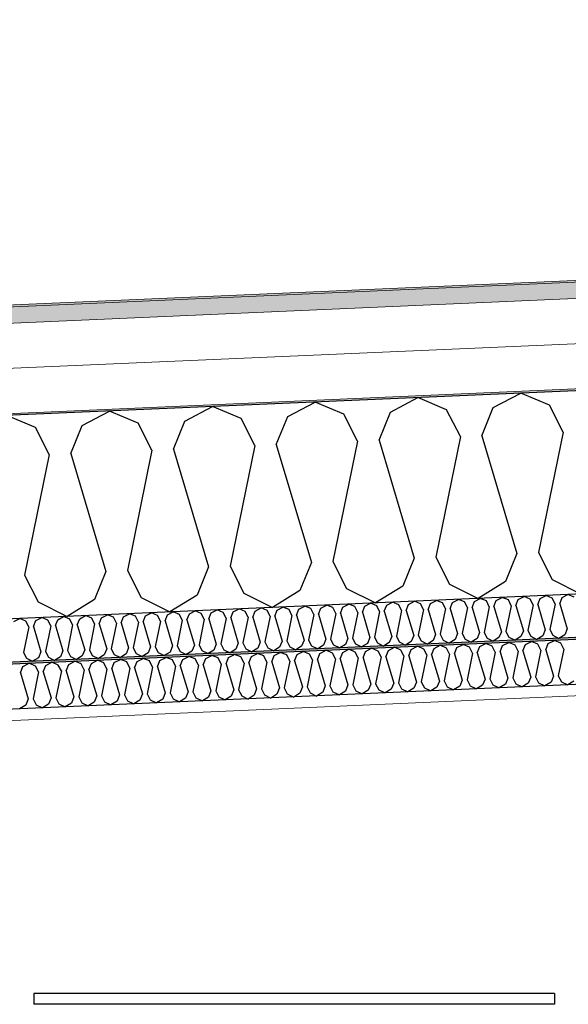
# Model space of a CAD drawing. Header units: millimetres. Extents: x -82116 to -59247, y -2070 to 13065.
# Tile 11 of 73: x -76047 to -75440, y 6214 to 7304. Entities that reach past the tile are written whole.
import ezdxf

# ---------------------------------------------------------------- set-up
doc = ezdxf.new("R2010")
doc.units = ezdxf.units.MM
doc.header["$LTSCALE"] = 0.5
doc.header["$MEASUREMENT"] = 0
doc.linetypes.add('PLINE', pattern=[0])
doc.layers.add('236- Innvendig kledning og overflate(Nye konstruksjoner)', color=7, linetype='Continuous', lineweight=0)
doc.layers.add('262- Taktekking(Nye konstruksjoner)', color=7, linetype='Continuous', lineweight=0)
for name, color, linetype in [('256- Faste himlinger og overflatebehandling (Skravur)(Nye konstruksjoner)', 7, 'Continuous'), ('256- Faste himlinger og overflatebehandling(Nye konstruksjoner)', 7, 'Continuous'), ('257- Systemhimlinger (Skravur)(Nye konstruksjoner)', 7, 'Continuous'), ('257- Systemhimlinger(Nye konstruksjoner)', 7, 'Continuous'), ('261- Primærkonstruksjon (tak)', 7, 'Continuous'), ('261- Primærkonstruksjon (tak) (Skravur)', 7, 'Continuous'), ('262- Taktekking (Skravur)(Nye konstruksjoner)', 7, 'Continuous')]:
    doc.layers.add(name, color=color, linetype=linetype)
pattern_1 = [(0, (0, 0), (0, 43.30127), [0, -25]), (0, (12.5, 21.65), (0, 43.30127), [0, -25])]

# ---------------------------------------------------------------- blocks, each defined once
blk = doc.blocks.new('*X7')
at = {"layer": '261- Primærkonstruksjon (tak) (Skravur)', "linetype": 'PLINE'}
for p, q in [((-75523, 6874.4), (-75492.6, 6890.4)), ((-75460.9, 6877.1), (-75492.6, 6890.4)), ((-75750.4, 6864.4), (-75720, 6880.5)), ((-75688.3, 6867.2), (-75720, 6880.5)), ((-75636.7, 6869.4), (-75606.3, 6885.5)), ((-75574.6, 6872.1), (-75606.3, 6885.5)), ((-75445.7, 6847.2), (-75460.9, 6877.1)), ((-76029.5, 6852.3), (-76061.1, 6865.6)), ((-75977.8, 6854.5), (-75947.4, 6870.6)), ((-75915.7, 6857.2), (-75947.4, 6870.6)), ((-75864.1, 6859.5), (-75833.7, 6875.5)), ((-75802, 6862.2), (-75833.7, 6875.5)), ((-75673.1, 6837.3), (-75688.3, 6867.2)), ((-75649.2, 6838.3), (-75636.7, 6869.4)), ((-75559.4, 6842.3), (-75574.6, 6872.1)), ((-75535.5, 6843.3), (-75523, 6874.4)), ((-75990.4, 6823.5), (-75977.8, 6854.5)), ((-75900.6, 6827.4), (-75915.7, 6857.2)), ((-75876.7, 6828.4), (-75864.1, 6859.5)), ((-75786.8, 6832.3), (-75802, 6862.2)), ((-75763, 6833.4), (-75750.4, 6864.4)), ((-76014.3, 6822.4), (-76029.5, 6852.3)), ((-75445.7, 6847.2), (-75472.9, 6713.9)), ((-75763, 6833.4), (-75724.2, 6703)), ((-75673.1, 6837.3), (-75700.3, 6704)), ((-75649.2, 6838.3), (-75610.5, 6707.9)), ((-75559.4, 6842.3), (-75586.6, 6709)), ((-75535.5, 6843.3), (-75496.8, 6712.9)), ((-76014.3, 6822.4), (-76041.5, 6689.1)), ((-75990.4, 6823.5), (-75951.7, 6693)), ((-75900.6, 6827.4), (-75927.8, 6694.1)), ((-75876.7, 6828.4), (-75837.9, 6698)), ((-75786.8, 6832.3), (-75814.1, 6699)), ((-75496.8, 6712.9), (-75509.3, 6681.8)), ((-75472.9, 6713.9), (-75457.7, 6684.1)), ((-75724.2, 6703), (-75736.8, 6671.9)), ((-75700.3, 6704), (-75685.2, 6674.2)), ((-75610.5, 6707.9), (-75623, 6676.9)), ((-75586.6, 6709), (-75571.4, 6679.1)), ((-75951.7, 6693), (-75964.2, 6662)), ((-75927.8, 6694.1), (-75912.6, 6664.2)), ((-75837.9, 6698), (-75850.5, 6666.9)), ((-75814.1, 6699), (-75798.9, 6669.2)), ((-76041.5, 6689.1), (-76026.3, 6659.3)), ((-75509.3, 6681.8), (-75539.6, 6663.2)), ((-75457.7, 6684.1), (-75425.9, 6668.1)), ((-75798.9, 6669.2), (-75767.1, 6653.2)), ((-75736.8, 6671.9), (-75767.1, 6653.2)), ((-75685.2, 6674.2), (-75653.3, 6658.2)), ((-75623, 6676.9), (-75653.3, 6658.2)), ((-75571.4, 6679.1), (-75539.6, 6663.2)), ((-76026.3, 6659.3), (-75994.5, 6643.3)), ((-75964.2, 6662), (-75994.5, 6643.3)), ((-75912.6, 6664.2), (-75880.8, 6648.3)), ((-75850.5, 6666.9), (-75880.8, 6648.3))]:
    blk.add_line(p, q, dxfattribs=at)
blk = doc.blocks.new('*X14')
at = {"layer": '256- Faste himlinger og overflatebehandling (Skravur)(Nye konstruksjoner)', "linetype": 'PLINE'}
for p, q in [((-75487.4, 6612.1), (-75480.6, 6615.7)), ((-75473.6, 6612.7), (-75480.6, 6615.7)), ((-75462.1, 6613.2), (-75455.3, 6616.8)), ((-75448.3, 6613.8), (-75455.3, 6616.8)), ((-75740, 6601.1), (-75733.3, 6604.6)), ((-75726.2, 6601.7), (-75733.3, 6604.6)), ((-75714.8, 6602.2), (-75708, 6605.8)), ((-75701, 6602.8), (-75708, 6605.8)), ((-75689.5, 6603.3), (-75682.8, 6606.9)), ((-75675.7, 6603.9), (-75682.8, 6606.9)), ((-75672.3, 6597.3), (-75675.7, 6603.9)), ((-75667, 6597.5), (-75664.2, 6604.4)), ((-75664.2, 6604.4), (-75657.5, 6608)), ((-75650.4, 6605), (-75657.5, 6608)), ((-75647.1, 6598.4), (-75650.4, 6605)), ((-75641.8, 6598.6), (-75639, 6605.5)), ((-75639, 6605.5), (-75632.2, 6609.1)), ((-75625.2, 6606.1), (-75632.2, 6609.1)), ((-75621.8, 6599.5), (-75625.2, 6606.1)), ((-75616.5, 6599.7), (-75613.7, 6606.6)), ((-75613.7, 6606.6), (-75606.9, 6610.2)), ((-75599.9, 6607.2), (-75606.9, 6610.2)), ((-75596.5, 6600.6), (-75599.9, 6607.2)), ((-75591.2, 6600.8), (-75588.4, 6607.7)), ((-75588.4, 6607.7), (-75581.7, 6611.3)), ((-75574.6, 6608.3), (-75581.7, 6611.3)), ((-75571.3, 6601.7), (-75574.6, 6608.3)), ((-75565.9, 6601.9), (-75563.2, 6608.8)), ((-75563.2, 6608.8), (-75556.4, 6612.4)), ((-75549.4, 6609.4), (-75556.4, 6612.4)), ((-75546, 6602.8), (-75549.4, 6609.4)), ((-75540.7, 6603), (-75537.9, 6609.9)), ((-75537.9, 6609.9), (-75531.1, 6613.5)), ((-75524.1, 6610.5), (-75531.1, 6613.5)), ((-75520.7, 6603.9), (-75526.8, 6574.3)), ((-75520.7, 6603.9), (-75524.1, 6610.5)), ((-75515.4, 6604.1), (-75512.6, 6611)), ((-75515.4, 6604.1), (-75506.8, 6575.1)), ((-75512.6, 6611), (-75505.9, 6614.6)), ((-75498.8, 6611.6), (-75505.9, 6614.6)), ((-75495.5, 6605), (-75501.5, 6575.4)), ((-75495.5, 6605), (-75498.8, 6611.6)), ((-75490.1, 6605.2), (-75487.4, 6612.1)), ((-75490.1, 6605.2), (-75481.5, 6576.2)), ((-75470.2, 6606.1), (-75476.2, 6576.5)), ((-75470.2, 6606.1), (-75473.6, 6612.7)), ((-75464.9, 6606.3), (-75462.1, 6613.2)), ((-75464.9, 6606.3), (-75456.3, 6577.3)), ((-75444.9, 6607.2), (-75451, 6577.6)), ((-75444.9, 6607.2), (-75448.3, 6613.8)), ((-75992.7, 6590), (-75986, 6593.6)), ((-75978.9, 6590.7), (-75986, 6593.6)), ((-75967.5, 6591.2), (-75960.7, 6594.7)), ((-75953.7, 6591.8), (-75960.7, 6594.7)), ((-75942.2, 6592.3), (-75935.4, 6595.8)), ((-75928.4, 6592.9), (-75935.4, 6595.8)), ((-75919.7, 6586.5), (-75916.9, 6593.4)), ((-75916.9, 6593.4), (-75910.2, 6596.9)), ((-75903.1, 6594), (-75910.2, 6596.9)), ((-75899.8, 6587.3), (-75903.1, 6594)), ((-75894.4, 6587.6), (-75891.7, 6594.5)), ((-75891.7, 6594.5), (-75884.9, 6598)), ((-75877.9, 6595.1), (-75884.9, 6598)), ((-75874.5, 6588.4), (-75877.9, 6595.1)), ((-75869.2, 6588.7), (-75866.4, 6595.6)), ((-75866.4, 6595.6), (-75859.6, 6599.1)), ((-75852.6, 6596.2), (-75859.6, 6599.1)), ((-75849.2, 6589.5), (-75852.6, 6596.2)), ((-75843.9, 6589.8), (-75841.1, 6596.7)), ((-75841.1, 6596.7), (-75834.4, 6600.2)), ((-75827.3, 6597.3), (-75834.4, 6600.2)), ((-75823.9, 6590.6), (-75827.3, 6597.3)), ((-75818.6, 6590.9), (-75815.9, 6597.8)), ((-75815.9, 6597.8), (-75809.1, 6601.3)), ((-75802.1, 6598.4), (-75809.1, 6601.3)), ((-75798.7, 6591.7), (-75802.1, 6598.4)), ((-75793.4, 6592), (-75790.6, 6598.9)), ((-75790.6, 6598.9), (-75783.8, 6602.4)), ((-75776.8, 6599.5), (-75783.8, 6602.4)), ((-75773.4, 6592.8), (-75776.8, 6599.5)), ((-75768.1, 6593.1), (-75765.3, 6600)), ((-75768.1, 6593.1), (-75759.5, 6564.1)), ((-75765.3, 6600), (-75758.6, 6603.5)), ((-75751.5, 6600.6), (-75758.6, 6603.5)), ((-75748.1, 6593.9), (-75754.2, 6564.3)), ((-75748.1, 6593.9), (-75751.5, 6600.6)), ((-75742.8, 6594.2), (-75740, 6601.1)), ((-75742.8, 6594.2), (-75734.2, 6565.2)), ((-75722.9, 6595.1), (-75728.9, 6565.4)), ((-75722.9, 6595.1), (-75726.2, 6601.7)), ((-75717.6, 6595.3), (-75714.8, 6602.2)), ((-75717.6, 6595.3), (-75709, 6566.3)), ((-75697.6, 6596.2), (-75703.6, 6566.5)), ((-75697.6, 6596.2), (-75701, 6602.8)), ((-75692.3, 6596.4), (-75689.5, 6603.3)), ((-75692.3, 6596.4), (-75683.7, 6567.4)), ((-75672.3, 6597.3), (-75678.4, 6567.6)), ((-75667, 6597.5), (-75658.4, 6568.5)), ((-75647.1, 6598.4), (-75653.1, 6568.7)), ((-75641.8, 6598.6), (-75633.1, 6569.6)), ((-75621.8, 6599.5), (-75627.8, 6569.8)), ((-75616.5, 6599.7), (-75607.9, 6570.7)), ((-75596.5, 6600.6), (-75602.6, 6570.9)), ((-75591.2, 6600.8), (-75582.6, 6571.8)), ((-75571.3, 6601.7), (-75577.3, 6572)), ((-75565.9, 6601.9), (-75557.3, 6572.9)), ((-75546, 6602.8), (-75552, 6573.2)), ((-75540.7, 6603), (-75532.1, 6574)), ((-76046.1, 6580.9), (-76043.3, 6587.8)), ((-76043.3, 6587.8), (-76036.5, 6591.4)), ((-76029.5, 6588.4), (-76036.5, 6591.4)), ((-76026.1, 6581.8), (-76029.5, 6588.4)), ((-76020.8, 6582), (-76018, 6588.9)), ((-76020.8, 6582), (-76012.2, 6553.1)), ((-76018, 6588.9), (-76011.2, 6592.5)), ((-76004.2, 6589.5), (-76011.2, 6592.5)), ((-76000.8, 6582.9), (-76006.9, 6553.3)), ((-76000.8, 6582.9), (-76004.2, 6589.5)), ((-75995.5, 6583.1), (-75992.7, 6590)), ((-75995.5, 6583.1), (-75986.9, 6554.2)), ((-75975.6, 6584), (-75981.6, 6554.4)), ((-75975.6, 6584), (-75978.9, 6590.7)), ((-75970.3, 6584.3), (-75967.5, 6591.2)), ((-75970.3, 6584.3), (-75961.6, 6555.3)), ((-75950.3, 6585.1), (-75956.3, 6555.5)), ((-75950.3, 6585.1), (-75953.7, 6591.8)), ((-75945, 6585.4), (-75942.2, 6592.3)), ((-75945, 6585.4), (-75936.4, 6556.4)), ((-75925, 6586.2), (-75931.1, 6556.6)), ((-75925, 6586.2), (-75928.4, 6592.9)), ((-75919.7, 6586.5), (-75911.1, 6557.5)), ((-75899.8, 6587.3), (-75905.8, 6557.7)), ((-75894.4, 6587.6), (-75885.8, 6558.6)), ((-75874.5, 6588.4), (-75880.5, 6558.8)), ((-75869.2, 6588.7), (-75860.6, 6559.7)), ((-75849.2, 6589.5), (-75855.3, 6559.9)), ((-75843.9, 6589.8), (-75835.3, 6560.8)), ((-75823.9, 6590.6), (-75830, 6561)), ((-75818.6, 6590.9), (-75810, 6561.9)), ((-75798.7, 6591.7), (-75804.7, 6562.1)), ((-75793.4, 6592), (-75784.8, 6563)), ((-75773.4, 6592.8), (-75779.5, 6563.2)), ((-76046.1, 6580.9), (-76037.5, 6552)), ((-76026.1, 6581.8), (-76032.1, 6552.2)), ((-75582.6, 6571.8), (-75585.4, 6564.9)), ((-75577.3, 6572), (-75573.9, 6565.4)), ((-75557.3, 6572.9), (-75560.1, 6566)), ((-75552, 6573.2), (-75548.7, 6566.5)), ((-75532.1, 6574), (-75534.9, 6567.1)), ((-75526.8, 6574.3), (-75523.4, 6567.6)), ((-75506.8, 6575.1), (-75509.6, 6568.2)), ((-75501.5, 6575.4), (-75498.1, 6568.7)), ((-75481.5, 6576.2), (-75484.3, 6569.3)), ((-75476.2, 6576.5), (-75472.9, 6569.8)), ((-75456.3, 6577.3), (-75459.1, 6570.4)), ((-75451, 6577.6), (-75447.6, 6570.9)), ((-75433.8, 6571.5), (-75440.5, 6567.4)), ((-75835.3, 6560.8), (-75838.1, 6553.9)), ((-75830, 6561), (-75826.6, 6554.4)), ((-75810, 6561.9), (-75812.8, 6555)), ((-75804.7, 6562.1), (-75801.3, 6555.5)), ((-75784.8, 6563), (-75787.5, 6556.1)), ((-75779.5, 6563.2), (-75776.1, 6556.6)), ((-75759.5, 6564.1), (-75762.3, 6557.2)), ((-75754.2, 6564.3), (-75750.8, 6557.7)), ((-75734.2, 6565.2), (-75737, 6558.3)), ((-75728.9, 6565.4), (-75725.5, 6558.8)), ((-75709, 6566.3), (-75711.7, 6559.4)), ((-75703.6, 6566.5), (-75700.3, 6559.9)), ((-75686.5, 6560.5), (-75693.2, 6556.4)), ((-75683.7, 6567.4), (-75686.5, 6560.5)), ((-75678.4, 6567.6), (-75675, 6561)), ((-75675, 6561), (-75667.9, 6557.5)), ((-75661.2, 6561.6), (-75667.9, 6557.5)), ((-75658.4, 6568.5), (-75661.2, 6561.6)), ((-75653.1, 6568.7), (-75649.7, 6562.1)), ((-75649.7, 6562.1), (-75642.7, 6558.6)), ((-75635.9, 6562.7), (-75642.7, 6558.6)), ((-75633.1, 6569.6), (-75635.9, 6562.7)), ((-75627.8, 6569.8), (-75624.5, 6563.2)), ((-75624.5, 6563.2), (-75617.4, 6559.7)), ((-75610.7, 6563.8), (-75617.4, 6559.7)), ((-75607.9, 6570.7), (-75610.7, 6563.8)), ((-75602.6, 6570.9), (-75599.2, 6564.3)), ((-75599.2, 6564.3), (-75592.1, 6560.8)), ((-75585.4, 6564.9), (-75592.1, 6560.8)), ((-75573.9, 6565.4), (-75566.9, 6561.9)), ((-75560.1, 6566), (-75566.9, 6561.9)), ((-75548.7, 6566.5), (-75541.6, 6563)), ((-75534.9, 6567.1), (-75541.6, 6563)), ((-75523.4, 6567.6), (-75516.3, 6564.1)), ((-75509.6, 6568.2), (-75516.3, 6564.1)), ((-75498.1, 6568.7), (-75491.1, 6565.2)), ((-75484.3, 6569.3), (-75491.1, 6565.2)), ((-75472.9, 6569.8), (-75465.8, 6566.3)), ((-75459.1, 6570.4), (-75465.8, 6566.3)), ((-75447.6, 6570.9), (-75440.5, 6567.4)), ((-76037.5, 6552), (-76040.2, 6545.1)), ((-76032.1, 6552.2), (-76028.8, 6545.6)), ((-76012.2, 6553.1), (-76015, 6546.2)), ((-76006.9, 6553.3), (-76003.5, 6546.7)), ((-75986.9, 6554.2), (-75989.7, 6547.3)), ((-75981.6, 6554.4), (-75978.2, 6547.8)), ((-75961.6, 6555.3), (-75964.4, 6548.4)), ((-75956.3, 6555.5), (-75953, 6548.9)), ((-75939.2, 6549.5), (-75945.9, 6545.3)), ((-75936.4, 6556.4), (-75939.2, 6549.5)), ((-75931.1, 6556.6), (-75927.7, 6550)), ((-75927.7, 6550), (-75920.6, 6546.4)), ((-75913.9, 6550.6), (-75920.6, 6546.4)), ((-75911.1, 6557.5), (-75913.9, 6550.6)), ((-75905.8, 6557.7), (-75902.4, 6551.1)), ((-75902.4, 6551.1), (-75895.4, 6547.5)), ((-75888.6, 6551.7), (-75895.4, 6547.5)), ((-75885.8, 6558.6), (-75888.6, 6551.7)), ((-75880.5, 6558.8), (-75877.2, 6552.2)), ((-75877.2, 6552.2), (-75870.1, 6548.6)), ((-75863.4, 6552.8), (-75870.1, 6548.6)), ((-75860.6, 6559.7), (-75863.4, 6552.8)), ((-75855.3, 6559.9), (-75851.9, 6553.3)), ((-75851.9, 6553.3), (-75844.8, 6549.7)), ((-75838.1, 6553.9), (-75844.8, 6549.7)), ((-75826.6, 6554.4), (-75819.5, 6550.8)), ((-75812.8, 6555), (-75819.5, 6550.8)), ((-75801.3, 6555.5), (-75794.3, 6551.9)), ((-75787.5, 6556.1), (-75794.3, 6551.9)), ((-75776.1, 6556.6), (-75769, 6553)), ((-75762.3, 6557.2), (-75769, 6553)), ((-75750.8, 6557.7), (-75743.7, 6554.1)), ((-75737, 6558.3), (-75743.7, 6554.1)), ((-75725.5, 6558.8), (-75718.5, 6555.2)), ((-75711.7, 6559.4), (-75718.5, 6555.2)), ((-75700.3, 6559.9), (-75693.2, 6556.4)), ((-76040.2, 6545.1), (-76047, 6540.9)), ((-76028.8, 6545.6), (-76021.7, 6542)), ((-76015, 6546.2), (-76021.7, 6542)), ((-76003.5, 6546.7), (-75996.4, 6543.1)), ((-75989.7, 6547.3), (-75996.4, 6543.1)), ((-75978.2, 6547.8), (-75971.2, 6544.2)), ((-75964.4, 6548.4), (-75971.2, 6544.2)), ((-75953, 6548.9), (-75945.9, 6545.3))]:
    blk.add_line(p, q, dxfattribs=at)
blk = doc.blocks.new('*X16')
at = {"layer": '256- Faste himlinger og overflatebehandling (Skravur)(Nye konstruksjoner)', "linetype": 'PLINE'}
for p, q in [((-75640.9, 6655.6), (-75634.4, 6659)), ((-75627.6, 6656.2), (-75634.4, 6659)), ((-75616.6, 6656.6), (-75610.1, 6660.1)), ((-75603.4, 6657.2), (-75610.1, 6660.1)), ((-75592.4, 6657.7), (-75585.9, 6661.1)), ((-75579.1, 6658.3), (-75585.9, 6661.1)), ((-75575.9, 6651.9), (-75579.1, 6658.3)), ((-75570.8, 6652.1), (-75568.1, 6658.8)), ((-75568.1, 6658.8), (-75561.6, 6662.2)), ((-75554.9, 6659.3), (-75561.6, 6662.2)), ((-75551.6, 6653), (-75554.9, 6659.3)), ((-75546.5, 6653.2), (-75543.8, 6659.8)), ((-75543.8, 6659.8), (-75537.4, 6663.3)), ((-75530.6, 6660.4), (-75537.4, 6663.3)), ((-75527.4, 6654), (-75530.6, 6660.4)), ((-75522.3, 6654.3), (-75519.6, 6660.9)), ((-75519.6, 6660.9), (-75513.1, 6664.3)), ((-75506.3, 6661.5), (-75513.1, 6664.3)), ((-75503.1, 6655.1), (-75506.3, 6661.5)), ((-75498, 6655.3), (-75495.3, 6661.9)), ((-75495.3, 6661.9), (-75488.8, 6665.4)), ((-75482.1, 6662.5), (-75488.8, 6665.4)), ((-75478.8, 6656.2), (-75482.1, 6662.5)), ((-75473.7, 6656.4), (-75471.1, 6663)), ((-75471.1, 6663), (-75464.6, 6666.4)), ((-75457.8, 6663.6), (-75464.6, 6666.4)), ((-75454.6, 6657.2), (-75457.8, 6663.6)), ((-75449.5, 6657.4), (-75446.8, 6664.1)), ((-75446.8, 6664.1), (-75440.3, 6667.5)), ((-75433.6, 6664.6), (-75440.3, 6667.5)), ((-75907.7, 6643.9), (-75901.2, 6647.4)), ((-75894.5, 6644.5), (-75901.2, 6647.4)), ((-75883.5, 6645), (-75877, 6648.4)), ((-75870.2, 6645.6), (-75877, 6648.4)), ((-75859.2, 6646.1), (-75852.7, 6649.5)), ((-75846, 6646.6), (-75852.7, 6649.5)), ((-75834.9, 6647.1), (-75828.5, 6650.5)), ((-75821.7, 6647.7), (-75828.5, 6650.5)), ((-75818.5, 6641.3), (-75821.7, 6647.7)), ((-75813.4, 6641.6), (-75810.7, 6648.2)), ((-75810.7, 6648.2), (-75804.2, 6651.6)), ((-75797.4, 6648.8), (-75804.2, 6651.6)), ((-75794.2, 6642.4), (-75797.4, 6648.8)), ((-75789.1, 6642.6), (-75786.4, 6649.2)), ((-75786.4, 6649.2), (-75779.9, 6652.7)), ((-75773.2, 6649.8), (-75779.9, 6652.7)), ((-75769.9, 6643.4), (-75773.2, 6649.8)), ((-75764.8, 6643.7), (-75762.2, 6650.3)), ((-75762.2, 6650.3), (-75755.7, 6653.7)), ((-75748.9, 6650.9), (-75755.7, 6653.7)), ((-75745.7, 6644.5), (-75748.9, 6650.9)), ((-75740.6, 6644.7), (-75737.9, 6651.4)), ((-75737.9, 6651.4), (-75731.4, 6654.8)), ((-75724.7, 6651.9), (-75731.4, 6654.8)), ((-75721.4, 6645.6), (-75724.7, 6651.9)), ((-75716.3, 6645.8), (-75713.7, 6652.4)), ((-75713.7, 6652.4), (-75707.2, 6655.8)), ((-75700.4, 6653), (-75707.2, 6655.8)), ((-75697.2, 6646.6), (-75700.4, 6653)), ((-75692.1, 6646.8), (-75689.4, 6653.5)), ((-75689.4, 6653.5), (-75682.9, 6656.9)), ((-75676.1, 6654.1), (-75682.9, 6656.9)), ((-75672.9, 6647.7), (-75678.7, 6619.2)), ((-75672.9, 6647.7), (-75676.1, 6654.1)), ((-75667.8, 6647.9), (-75665.1, 6654.5)), ((-75667.8, 6647.9), (-75659.6, 6620.1)), ((-75665.1, 6654.5), (-75658.7, 6658)), ((-75651.9, 6655.1), (-75658.7, 6658)), ((-75648.7, 6648.7), (-75654.5, 6620.3)), ((-75648.7, 6648.7), (-75651.9, 6655.1)), ((-75643.6, 6649), (-75640.9, 6655.6)), ((-75643.6, 6649), (-75635.3, 6621.1)), ((-75624.4, 6649.8), (-75630.2, 6621.4)), ((-75624.4, 6649.8), (-75627.6, 6656.2)), ((-75619.3, 6650), (-75616.6, 6656.6)), ((-75619.3, 6650), (-75611, 6622.2)), ((-75600.1, 6650.9), (-75605.9, 6622.4)), ((-75600.1, 6650.9), (-75603.4, 6657.2)), ((-75595, 6651.1), (-75592.4, 6657.7)), ((-75595, 6651.1), (-75586.8, 6623.3)), ((-75575.9, 6651.9), (-75581.7, 6623.5)), ((-75570.8, 6652.1), (-75562.5, 6624.3)), ((-75551.6, 6653), (-75557.4, 6624.5)), ((-75546.5, 6653.2), (-75538.3, 6625.4)), ((-75527.4, 6654), (-75533.2, 6625.6)), ((-75522.3, 6654.3), (-75514, 6626.4)), ((-75503.1, 6655.1), (-75508.9, 6626.7)), ((-75498, 6655.3), (-75489.7, 6627.5)), ((-75478.8, 6656.2), (-75484.6, 6627.7)), ((-75473.7, 6656.4), (-75465.5, 6628.6)), ((-75454.6, 6657.2), (-75460.4, 6628.8)), ((-75449.5, 6657.4), (-75441.2, 6629.6)), ((-76053.3, 6637.6), (-76046.8, 6641)), ((-76040, 6638.2), (-76046.8, 6641)), ((-76036.8, 6631.8), (-76040, 6638.2)), ((-76031.7, 6632), (-76029, 6638.6)), ((-76029, 6638.6), (-76022.5, 6642.1)), ((-76015.8, 6639.2), (-76022.5, 6642.1)), ((-76012.5, 6632.9), (-76015.8, 6639.2)), ((-76007.4, 6633.1), (-76004.8, 6639.7)), ((-76004.8, 6639.7), (-75998.3, 6643.1)), ((-75991.5, 6640.3), (-75998.3, 6643.1)), ((-75988.3, 6633.9), (-75991.5, 6640.3)), ((-75983.2, 6634.1), (-75980.5, 6640.8)), ((-75980.5, 6640.8), (-75974, 6644.2)), ((-75967.2, 6641.3), (-75974, 6644.2)), ((-75964, 6635), (-75967.2, 6641.3)), ((-75958.9, 6635.2), (-75956.2, 6641.8)), ((-75956.2, 6641.8), (-75949.7, 6645.2)), ((-75943, 6642.4), (-75949.7, 6645.2)), ((-75939.7, 6636), (-75943, 6642.4)), ((-75934.7, 6636.3), (-75932, 6642.9)), ((-75932, 6642.9), (-75925.5, 6646.3)), ((-75918.7, 6643.5), (-75925.5, 6646.3)), ((-75915.5, 6637.1), (-75921.3, 6608.7)), ((-75915.5, 6637.1), (-75918.7, 6643.5)), ((-75910.4, 6637.3), (-75907.7, 6643.9)), ((-75910.4, 6637.3), (-75902.1, 6609.5)), ((-75891.2, 6638.2), (-75897, 6609.7)), ((-75891.2, 6638.2), (-75894.5, 6644.5)), ((-75886.1, 6638.4), (-75883.5, 6645)), ((-75886.1, 6638.4), (-75877.9, 6610.6)), ((-75867, 6639.2), (-75872.8, 6610.8)), ((-75867, 6639.2), (-75870.2, 6645.6)), ((-75861.9, 6639.4), (-75859.2, 6646.1)), ((-75861.9, 6639.4), (-75853.6, 6611.6)), ((-75842.7, 6640.3), (-75848.5, 6611.8)), ((-75842.7, 6640.3), (-75846, 6646.6)), ((-75837.6, 6640.5), (-75834.9, 6647.1)), ((-75837.6, 6640.5), (-75829.4, 6612.7)), ((-75818.5, 6641.3), (-75824.3, 6612.9)), ((-75813.4, 6641.6), (-75805.1, 6613.7)), ((-75794.2, 6642.4), (-75800, 6614)), ((-75789.1, 6642.6), (-75780.8, 6614.8)), ((-75769.9, 6643.4), (-75775.7, 6615)), ((-75764.8, 6643.7), (-75756.6, 6615.8)), ((-75745.7, 6644.5), (-75751.5, 6616.1)), ((-75740.6, 6644.7), (-75732.3, 6616.9)), ((-75721.4, 6645.6), (-75727.2, 6617.1)), ((-75716.3, 6645.8), (-75708.1, 6618)), ((-75697.2, 6646.6), (-75703, 6618.2)), ((-75692.1, 6646.8), (-75683.8, 6619)), ((-76036.8, 6631.8), (-76042.6, 6603.4)), ((-76031.7, 6632), (-76023.4, 6604.2)), ((-76012.5, 6632.9), (-76018.3, 6604.4)), ((-76007.4, 6633.1), (-75999.2, 6605.3)), ((-75988.3, 6633.9), (-75994.1, 6605.5)), ((-75983.2, 6634.1), (-75974.9, 6606.3)), ((-75964, 6635), (-75969.8, 6606.5)), ((-75958.9, 6635.2), (-75950.6, 6607.4)), ((-75939.7, 6636), (-75945.6, 6607.6)), ((-75934.7, 6636.3), (-75926.4, 6608.4)), ((-75533.2, 6625.6), (-75529.9, 6619.2)), ((-75514, 6626.4), (-75516.7, 6619.8)), ((-75508.9, 6626.7), (-75505.7, 6620.3)), ((-75489.7, 6627.5), (-75492.4, 6620.9)), ((-75484.6, 6627.7), (-75481.4, 6621.4)), ((-75465.5, 6628.6), (-75468.2, 6621.9)), ((-75460.4, 6628.8), (-75457.1, 6622.4)), ((-75441.2, 6629.6), (-75443.9, 6623)), ((-75780.8, 6614.8), (-75783.5, 6608.2)), ((-75775.7, 6615), (-75772.5, 6608.6)), ((-75756.6, 6615.8), (-75759.3, 6609.2)), ((-75751.5, 6616.1), (-75748.2, 6609.7)), ((-75732.3, 6616.9), (-75735, 6610.3)), ((-75727.2, 6617.1), (-75724, 6610.8)), ((-75708.1, 6618), (-75710.7, 6611.3)), ((-75703, 6618.2), (-75699.7, 6611.8)), ((-75683.8, 6619), (-75686.5, 6612.4)), ((-75678.7, 6619.2), (-75675.5, 6612.9)), ((-75659.6, 6620.1), (-75662.2, 6613.5)), ((-75654.5, 6620.3), (-75651.2, 6613.9)), ((-75635.3, 6621.1), (-75638, 6614.5)), ((-75630.2, 6621.4), (-75627, 6615)), ((-75627, 6615), (-75620.2, 6611.6)), ((-75613.7, 6615.6), (-75620.2, 6611.6)), ((-75611, 6622.2), (-75613.7, 6615.6)), ((-75605.9, 6622.4), (-75602.7, 6616.1)), ((-75602.7, 6616.1), (-75595.9, 6612.6)), ((-75589.4, 6616.6), (-75595.9, 6612.6)), ((-75586.8, 6623.3), (-75589.4, 6616.6)), ((-75581.7, 6623.5), (-75578.4, 6617.1)), ((-75578.4, 6617.1), (-75571.7, 6613.7)), ((-75565.2, 6617.7), (-75571.7, 6613.7)), ((-75562.5, 6624.3), (-75565.2, 6617.7)), ((-75557.4, 6624.5), (-75554.2, 6618.2)), ((-75554.2, 6618.2), (-75547.4, 6614.8)), ((-75540.9, 6618.8), (-75547.4, 6614.8)), ((-75538.3, 6625.4), (-75540.9, 6618.8)), ((-75529.9, 6619.2), (-75523.1, 6615.8)), ((-75516.7, 6619.8), (-75523.1, 6615.8)), ((-75505.7, 6620.3), (-75498.9, 6616.9)), ((-75492.4, 6620.9), (-75498.9, 6616.9)), ((-75481.4, 6621.4), (-75474.6, 6617.9)), ((-75468.2, 6621.9), (-75474.6, 6617.9)), ((-75457.1, 6622.4), (-75450.4, 6619)), ((-75443.9, 6623), (-75450.4, 6619)), ((-76023.4, 6604.2), (-76026.1, 6597.6)), ((-76018.3, 6604.4), (-76015.1, 6598.1)), ((-75999.2, 6605.3), (-76001.8, 6598.6)), ((-75994.1, 6605.5), (-75990.8, 6599.1)), ((-75974.9, 6606.3), (-75977.6, 6599.7)), ((-75969.8, 6606.5), (-75966.6, 6600.2)), ((-75950.6, 6607.4), (-75953.3, 6600.7)), ((-75945.6, 6607.6), (-75942.3, 6601.2)), ((-75926.4, 6608.4), (-75929.1, 6601.8)), ((-75921.3, 6608.7), (-75918.1, 6602.3)), ((-75902.1, 6609.5), (-75904.8, 6602.9)), ((-75897, 6609.7), (-75893.8, 6603.3)), ((-75880.5, 6603.9), (-75887, 6599.9)), ((-75877.9, 6610.6), (-75880.5, 6603.9)), ((-75872.8, 6610.8), (-75869.5, 6604.4)), ((-75869.5, 6604.4), (-75862.8, 6601)), ((-75856.3, 6605), (-75862.8, 6601)), ((-75853.6, 6611.6), (-75856.3, 6605)), ((-75848.5, 6611.8), (-75845.3, 6605.5)), ((-75845.3, 6605.5), (-75838.5, 6602.1)), ((-75832, 6606), (-75838.5, 6602.1)), ((-75829.4, 6612.7), (-75832, 6606)), ((-75824.3, 6612.9), (-75821, 6606.5)), ((-75821, 6606.5), (-75814.2, 6603.1)), ((-75807.8, 6607.1), (-75814.2, 6603.1)), ((-75805.1, 6613.7), (-75807.8, 6607.1)), ((-75800, 6614), (-75796.8, 6607.6)), ((-75796.8, 6607.6), (-75790, 6604.2)), ((-75783.5, 6608.2), (-75790, 6604.2)), ((-75772.5, 6608.6), (-75765.7, 6605.2)), ((-75759.3, 6609.2), (-75765.7, 6605.2)), ((-75748.2, 6609.7), (-75741.5, 6606.3)), ((-75735, 6610.3), (-75741.5, 6606.3)), ((-75724, 6610.8), (-75717.2, 6607.4)), ((-75710.7, 6611.3), (-75717.2, 6607.4)), ((-75699.7, 6611.8), (-75692.9, 6608.4)), ((-75686.5, 6612.4), (-75692.9, 6608.4)), ((-75675.5, 6612.9), (-75668.7, 6609.5)), ((-75662.2, 6613.5), (-75668.7, 6609.5)), ((-75651.2, 6613.9), (-75644.4, 6610.5)), ((-75638, 6614.5), (-75644.4, 6610.5)), ((-76042.6, 6603.4), (-76039.3, 6597)), ((-76039.3, 6597), (-76032.6, 6593.6)), ((-76026.1, 6597.6), (-76032.6, 6593.6)), ((-76015.1, 6598.1), (-76008.3, 6594.6)), ((-76001.8, 6598.6), (-76008.3, 6594.6)), ((-75990.8, 6599.1), (-75984, 6595.7)), ((-75977.6, 6599.7), (-75984, 6595.7)), ((-75966.6, 6600.2), (-75959.8, 6596.8)), ((-75953.3, 6600.7), (-75959.8, 6596.8)), ((-75942.3, 6601.2), (-75935.5, 6597.8)), ((-75929.1, 6601.8), (-75935.5, 6597.8)), ((-75918.1, 6602.3), (-75911.3, 6598.9)), ((-75904.8, 6602.9), (-75911.3, 6598.9)), ((-75893.8, 6603.3), (-75887, 6599.9))]:
    blk.add_line(p, q, dxfattribs=at)

msp = doc.modelspace()

# ---------------------------------------------------------------- hatches: boundary and pattern name
at = {"layer": '256- Faste himlinger og overflatebehandling (Skravur)(Nye konstruksjoner)', "linetype": 'Continuous'}
msp.add_hatch(color=256, dxfattribs=at).paths.add_polyline_path([(-77218.2, 6540), (-77214, 6540), (-71485.7, 6790.1), (-71485.7, 6792.1), (-77218.2, 6541.8)])
h = msp.add_hatch(dxfattribs=at)
h.set_pattern_fill('Gips', color=256, style=0, pattern_type=2)
h.set_pattern_definition([(2.5, (0, 0), (-3.77755, 86.52011), [0, -50]), (2.5, (23.09, 44.35), (-3.77755, 86.52011), [0, -50])])
h.paths.add_polyline_path([(-77155.7, 6480), (-74293.2, 6605), (-74293.2, 6617.5), (-77155.7, 6492.5)])
at = {"layer": '257- Systemhimlinger (Skravur)(Nye konstruksjoner)', "linetype": 'Continuous'}
h = msp.add_hatch(dxfattribs=at)
h.set_pattern_fill('Prikker_tett', color=256, style=0, pattern_type=2)
h.set_pattern_definition(pattern_1)
h.paths.add_polyline_path([(-76031.2, 6214), (-75455.2, 6214), (-75455.2, 6226), (-76031.2, 6226)])
at = {"layer": '262- Taktekking (Skravur)(Nye konstruksjoner)', "linetype": 'Continuous'}
msp.add_hatch(color=256, dxfattribs=at).paths.add_polyline_path([(-77718.2, 6913.4), (-68823.2, 7301.7), (-68823.2, 7303.7), (-77718.2, 6915.4)])
h = msp.add_hatch(dxfattribs=at)
h.set_pattern_fill('Prikker_tett', color=256, style=0, pattern_type=2)
h.set_pattern_definition(pattern_1)
h.paths.add_polyline_path([(-77718.2, 6793.2), (-68823.2, 7181.6), (-68823.2, 7183.6), (-77718.2, 6795.3)])
at = {"layer": '262- Taktekking(Nye konstruksjoner)', "linetype": 'Continuous'}
msp.add_hatch(color=256, dxfattribs=at).paths.add_polyline_path([(-77718.2, 6913.4), (-77718.2, 6895.3), (-68823.2, 7283.7), (-68823.2, 7301.7)])

# ---------------------------------------------------------------- linework, layer by layer
at = {"layer": '236- Innvendig kledning og overflate(Nye konstruksjoner)', "linetype": 'PLINE'}
msp.add_line((-69600.7, 6809.8), (-77218.2, 6477.3), dxfattribs=at)
at = {"layer": '256- Faste himlinger og overflatebehandling(Nye konstruksjoner)', "linetype": 'PLINE'}
for p, q in [((-69600.7, 6874.4), (-77218.2, 6541.8)), ((-69600.7, 6872.4), (-77218.2, 6539.8)), ((-69600.7, 6822.4), (-77218.2, 6489.8))]:
    msp.add_line(p, q, dxfattribs=at)
at = {"layer": '257- Systemhimlinger(Nye konstruksjoner)', "linetype": 'PLINE'}
for p, q in [((-76031.2, 6226), (-76031.2, 6214)), ((-75455.2, 6226), (-76031.2, 6226)), ((-75455.2, 6226), (-75455.2, 6214)), ((-75455.2, 6214), (-76031.2, 6214))]:
    msp.add_line(p, q, dxfattribs=at)
at = {"layer": '261- Primærkonstruksjon (tak)', "linetype": 'PLINE'}
for p, q in [((-69600.7, 7147.7), (-76618.2, 6841.3)), ((-69600.7, 6922.5), (-76618.2, 6616.1))]:
    msp.add_line(p, q, dxfattribs=at)
at = {"layer": '262- Taktekking(Nye konstruksjoner)', "linetype": 'PLINE'}
for p, q in [((-68823.2, 7303.7), (-77718.2, 6915.4)), ((-68823.2, 7301.7), (-77718.2, 6913.4)), ((-68823.2, 7283.7), (-77718.2, 6895.3)), ((-68823.2, 7233.7), (-77718.2, 6845.3)), ((-68823.2, 7183.6), (-77718.2, 6795.3))]:
    msp.add_line(p, q, dxfattribs=at)

# ---------------------------------------------------------------- block references
at = {"layer": '256- Faste himlinger og overflatebehandling(Nye konstruksjoner)'}
for name in ['*X16', '*X14']:
    msp.add_blockref(name, (0, 0), dxfattribs=at)
at = {"layer": '261- Primærkonstruksjon (tak)'}
msp.add_blockref('*X7', (0, 0), dxfattribs=at)

doc.saveas('drawing.dxf')
